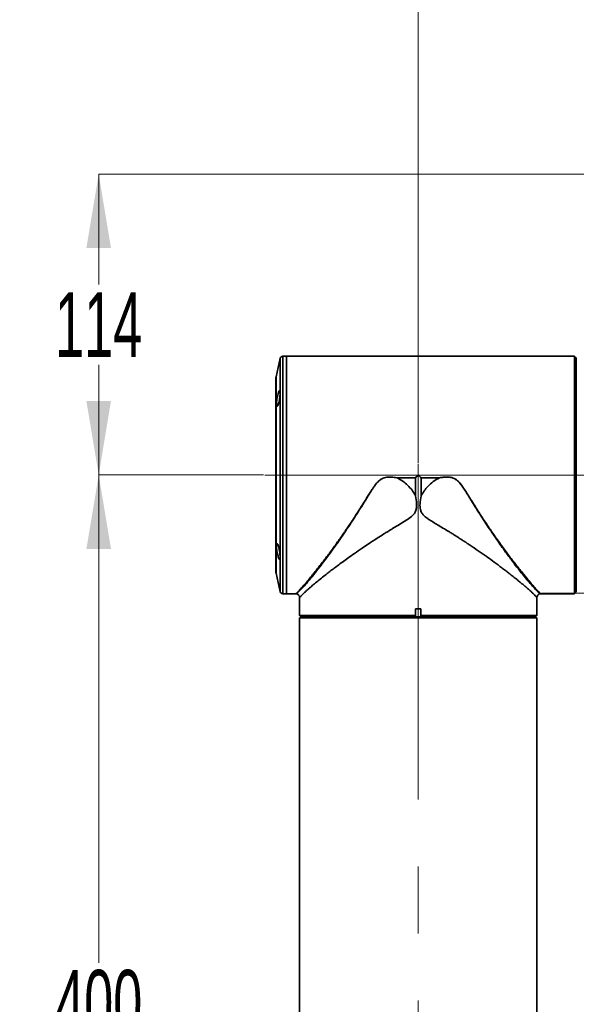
# Model space of a CAD drawing. Header units: millimetres. Extents: x -4 to 420, y 0 to 297.
# Tile 11 of 14: x 172 to 193, y 194 to 232. Entities that reach past the tile are written whole.
import ezdxf

# ---------------------------------------------------------------- set-up
doc = ezdxf.new("R2010")
doc.units = ezdxf.units.MM
doc.linetypes.add('CENTERX2', pattern=[20.32, 12.7, -2.54, 2.54, -2.54])
doc.layers.get('0').update_dxf_attribs({"lineweight": 18})
doc.layers.add('中心线层', color=6, linetype='CENTERX2', lineweight=25)
doc.layers.add('标注层', color=150, linetype='Continuous', lineweight=18)
doc.styles.add('SLDTEXTSTYLE19', font='txt', dxfattribs={"width": 0.605})
doc.dimstyles.new('SLDDIMSTYLE1', dxfattribs={"dimtxt": 3.5, "dimasz": 4, "dimexe": 0, "dimexo": 0.0625, "dimgap": 0.875, "dimtad": 0, "dimtih": 1, "dimtoh": 1, "dimdec": 4, "dimzin": 12, "dimdsep": 46, "dimtxsty": 'SLDTEXTSTYLE19', "dimcen": 0.09, "dimdle": 8, "dimazin": 3, "dimtfac": 1, "dimtdec": 3, "dimtofl": 0, "dimtmove": 0, "dimatfit": 3, "dimfxl": 0, "dimfrac": 2, "dimtolj": 1, "dimarcsym": 0})

# ---------------------------------------------------------------- blocks, each defined once
blk = doc.blocks.new('*X26')
at = {"layer": '标注层', "linetype": 'Continuous'}
for points in [[(187.464, 233.92), (190.264, 233.454), (190.264, 234.387)], [(198.864, 233.92), (196.064, 233.454), (196.064, 234.387)]]:
    blk.add_hatch(color=0, dxfattribs=at).paths.add_polyline_path(points, flags=0)
at = {"layer": '标注层', "color": 0, "linetype": 'Continuous'}
for p, q in [((191.425, 233.92), (187.464, 233.92)), ((187.464, 214.838), (187.464, 233.92)), ((194.903, 233.92), (198.864, 233.92)), ((198.864, 228.852), (198.864, 233.92))]:
    blk.add_line(p, q, dxfattribs=at)
at = {"layer": '标注层', "color": 0, "insert": (193.164, 233.92), "char_height": 2.45, "width": 5.73026, "attachment_point": 5, "style": 'SLDTEXTSTYLE19'}
blk.add_mtext('114', dxfattribs=at)
blk = doc.blocks.new('*X28')
at = {"layer": '标注层', "linetype": 'Continuous'}
for points in [[(175.342, 225.79), (175.809, 222.99), (174.875, 222.99)], [(175.342, 214.39), (175.809, 217.19), (174.875, 217.19)]]:
    blk.add_hatch(color=0, dxfattribs=at).paths.add_polyline_path(points, flags=0)
at = {"layer": '标注层', "color": 0, "linetype": 'Continuous'}
for p, q in [((175.342, 221.614), (175.342, 225.79)), ((198.321, 225.79), (175.342, 225.79)), ((175.342, 218.565), (175.342, 214.39)), ((181.597, 214.39), (175.342, 214.39))]:
    blk.add_line(p, q, dxfattribs=at)
at = {"layer": '标注层', "color": 0, "insert": (175.342, 220.09), "char_height": 2.45, "width": 5.73026, "attachment_point": 5, "style": 'SLDTEXTSTYLE19'}
blk.add_mtext('114', dxfattribs=at)
blk = doc.blocks.new('*X29')
at = {"layer": '标注层', "linetype": 'Continuous'}
for points in [[(175.342, 214.39), (175.809, 211.59), (174.875, 211.59)], [(175.342, 174.39), (175.809, 177.19), (174.875, 177.19)]]:
    blk.add_hatch(color=0, dxfattribs=at).paths.add_polyline_path(points, flags=0)
at = {"layer": '标注层', "color": 0, "linetype": 'Continuous'}
for p, q in [((175.342, 195.907), (175.342, 214.39)), ((181.597, 214.39), (175.342, 214.39)), ((175.342, 192.872), (175.342, 174.39)), ((186.766, 174.39), (175.342, 174.39))]:
    blk.add_line(p, q, dxfattribs=at)
at = {"layer": '标注层', "color": 0, "insert": (175.342, 194.39), "char_height": 2.45, "width": 5.99525, "attachment_point": 5, "style": 'SLDTEXTSTYLE19'}
blk.add_mtext('400', dxfattribs=at)

msp = doc.modelspace()

# ---------------------------------------------------------------- linework, layer by layer
at = {"color": 0, "linetype": 'Continuous', "lineweight": 35}
for p, q in [((182.226692, 218.811675), (182.067777, 218.105383)), ((182.226692, 211.262937), (182.226692, 218.811675)), ((182.464253, 218.889721), (182.324253, 218.889721)), ((182.324253, 218.889721), (182.324253, 209.889729)), ((193.144253, 218.889721), (182.464253, 218.889721)), ((182.464253, 218.889721), (182.464253, 211.207743)), ((182.464253, 218.889721), (182.464253, 209.889729)), ((193.144253, 218.888612), (193.144253, 218.889721)), ((193.144253, 218.888612), (193.384253, 218.888612)), ((193.384253, 209.890838), (193.384253, 218.888612)), ((193.454253, 209.960564), (193.454253, 218.818887)), ((182.065338, 218.083437), (182.065338, 210.696013)), ((182.067777, 218.105383), (182.067777, 211.762352)), ((187.360325, 214.284702), (186.65776, 214.284702)), ((186.657939, 214.286895), (187.361428, 214.286895)), ((186.657939, 214.286895), (186.657939, 214.284702)), ((187.360325, 213.602097), (187.360325, 214.284702)), ((187.567078, 214.286895), (188.270567, 214.286895)), ((188.270746, 214.284702), (187.568181, 214.284702)), ((187.568181, 214.284702), (187.568181, 213.602097)), ((188.270746, 214.286895), (188.270746, 214.284702)), ((182.067777, 211.762352), (182.067777, 210.674067)), ((182.226692, 209.967776), (182.226692, 211.262937)), ((182.464253, 211.207743), (182.464253, 209.889729)), ((182.067777, 210.674067), (182.226692, 209.967776)), ((183.134334, 210.227843), (183.243872, 210.355003)), ((182.324253, 209.889729), (182.464253, 209.889729)), ((182.464253, 209.889729), (182.82182, 209.889729)), ((182.964253, 209.739061), (182.964253, 209.059723)), ((191.964253, 209.059723), (191.964253, 209.739061)), ((192.106686, 209.889729), (193.144253, 209.889729)), ((193.384253, 209.890838), (193.144253, 209.890838)), ((193.144253, 209.889729), (193.144253, 209.890838)), ((182.964253, 209.059723), (183.014253, 209.009726)), ((182.964253, 209.059723), (187.364253, 209.059723)), ((182.964253, 208.979722), (182.964253, 182.369723)), ((182.964253, 208.979722), (191.964253, 208.979722)), ((187.369185, 209.009726), (183.014253, 209.009726)), ((187.364253, 209.319718), (187.564253, 209.319718)), ((187.364253, 209.319718), (187.364253, 209.059723)), ((187.364253, 209.059723), (187.364253, 209.04084)), ((187.364253, 209.04084), (187.369185, 209.009726)), ((187.369185, 209.009726), (187.559322, 209.009726)), ((187.559322, 209.009726), (187.564253, 209.04084)), ((191.914253, 209.009726), (187.559322, 209.009726)), ((187.564253, 209.059723), (187.564253, 209.319718)), ((187.564253, 209.059723), (191.964253, 209.059723)), ((187.564253, 209.059723), (187.564253, 209.04084)), ((191.914253, 209.009726), (191.964253, 209.059723)), ((191.964253, 182.369723), (191.964253, 208.979722))]:
    msp.add_line(p, q, dxfattribs=at)
for centre, start, end in [((182.324253, 218.789724), 90, 167.3196165), ((182.165338, 218.083434), 167.3196165, 180), ((182.165338, 210.696015), 180, 192.6803835), ((182.324253, 209.989724), 192.6803835, 270)]:
    msp.add_arc(centre, 0.1, start, end, dxfattribs=at)
for points, knots in [([(193.384253, 218.888612), (193.390174, 218.882677), (193.39646, 218.876374), (193.40277, 218.870095), (193.403137, 218.869729)], [0, 0, 0, 0, 0.02515061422, 0.02670531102, 0.02670531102, 0.02670531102, 0.02670531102]), ([(193.403137, 218.869729), (193.418705, 218.854194), (193.436229, 218.836706), (193.452442, 218.820677), (193.454253, 218.818887)], [0, 0, 0, 0, 0.06404479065, 0.07209566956, 0.07209566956, 0.07209566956, 0.07209566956]), ([(182.152265, 217.063196), (182.159992, 217.088431), (182.17545, 217.138909), (182.195974, 217.239478), (182.211588, 217.343699), (182.220726, 217.440957), (182.222763, 217.519628), (182.217794, 217.572205), (182.206377, 217.593958), (182.189433, 217.582599), (182.168341, 217.538525), (182.145092, 217.465345), (182.122361, 217.370715), (182.103192, 217.266147), (182.090333, 217.165084), (182.085428, 217.079735), (182.088743, 217.018766), (182.099543, 216.98714), (182.116502, 216.988088), (182.135137, 217.016705), (182.147449, 217.050125), (182.152265, 217.063196)], [0, 0, 0, 0, 0.069473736, 0.138973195, 0.207691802, 0.274913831, 0.340785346, 0.405959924, 0.471295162, 0.537568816, 0.605247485, 0.674299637, 0.744120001, 0.813626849, 0.88174704, 0.948029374, 1.012968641, 1.07774666, 1.143573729, 1.211116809, 1.254501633, 1.254501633, 1.254501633, 1.254501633]), ([(183.100157, 210.142417), (183.157457, 210.207219), (183.272554, 210.337386), (183.487192, 210.599456), (183.765761, 210.952771), (184.118252, 211.42175), (184.541606, 212.016643), (184.978437, 212.666184), (185.343534, 213.245136), (185.636055, 213.720891), (185.825522, 214.019967), (186.001204, 214.200224), (186.127078, 214.27011), (186.26585, 214.309746), (186.447106, 214.314009), (186.588752, 214.293542), (186.659498, 214.283319)], [0, 0, 0, 0, 0.466349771, 0.936754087, 1.409801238, 2.119316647, 2.827397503, 3.536904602, 4.245294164, 4.60100182, 4.95690205, 5.135230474, 5.224869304, 5.31510422, 5.494929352, 5.674369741, 5.674369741, 5.674369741, 5.674369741]), ([(183.244932, 210.356243), (183.273161, 210.389547), (183.330789, 210.457535), (183.426412, 210.572632), (183.530822, 210.700512), (183.644625, 210.842547), (183.767661, 210.998942), (183.882412, 211.147484), (183.987412, 211.285176), (184.081577, 211.410083), (184.183152, 211.546779), (184.292155, 211.695782), (184.408583, 211.857588), (184.532439, 212.032622), (184.648853, 212.199894), (184.764844, 212.368802), (184.887384, 212.550175), (185.026796, 212.760786), (185.163849, 212.971699), (185.288357, 213.166988), (185.403006, 213.349225), (185.512051, 213.525582), (185.613125, 213.688029), (185.716594, 213.848793), (185.820056, 213.998589), (185.939725, 214.144199), (186.056056, 214.238092), (186.172511, 214.285873), (186.291546, 214.311405), (186.455927, 214.314564), (186.585833, 214.296771), (186.657939, 214.286895)], [0, 0, 0, 0, 0.203848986, 0.416156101, 0.637050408, 0.866640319, 1.105019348, 1.352279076, 1.510155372, 1.678534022, 1.857439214, 2.046877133, 2.246855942, 2.457382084, 2.678469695, 2.834996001, 3.039392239, 3.291662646, 3.531533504, 3.723006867, 3.914343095, 4.105531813, 4.271907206, 4.417974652, 4.606863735, 4.747194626, 4.909103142, 4.989170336, 5.073006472, 5.224854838, 5.414285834, 5.414285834, 5.414285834, 5.414285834]), ([(186.65776, 214.284702), (186.657816, 214.284582), (186.657941, 214.284312), (186.658527, 214.283797), (186.65908, 214.283488), (186.65949, 214.283259)], [0, 0, 0, 0, 0.0003935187, 0.000886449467, 0.00229708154, 0.00229708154, 0.00229708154, 0.00229708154]), ([(186.65949, 214.283259), (186.732192, 214.243036), (186.877411, 214.162691), (187.067338, 214.000976), (187.234155, 213.815942), (187.31827, 213.673377), (187.360326, 213.602097)], [0, 0, 0, 0, 0.2488352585, 0.4970354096, 0.7449147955, 0.9927690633, 0.9927690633, 0.9927690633, 0.9927690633]), ([(187.360325, 214.284702), (187.360393, 214.285112), (187.360515, 214.285848), (187.360989, 214.286417), (187.361198, 214.286669)], [0, 0, 0, 0, 0.00122394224, 0.002191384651, 0.002191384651, 0.002191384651, 0.002191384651]), ([(187.361198, 214.286669), (187.361241, 214.286713), (187.361315, 214.286791), (187.361394, 214.286864), (187.361428, 214.286895)], [0, 0, 0, 0, 0.0001836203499, 0.0003227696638, 0.0003227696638, 0.0003227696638, 0.0003227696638]), ([(187.361428, 214.286895), (187.38066, 214.306127), (187.414935, 214.340401), (187.44921, 214.374681), (187.464253, 214.389725)], [0, 0, 0, 0, 0.0815982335, 0.1454200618, 0.1454200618, 0.1454200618, 0.1454200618]), ([(187.464253, 214.389725), (187.483409, 214.370568), (187.517686, 214.336289), (187.551959, 214.302015), (187.567078, 214.286895)], [0, 0, 0, 0, 0.0812713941, 0.1454200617, 0.1454200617, 0.1454200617, 0.1454200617]), ([(187.567078, 214.286895), (187.567122, 214.286856), (187.567202, 214.286785), (187.567275, 214.286705), (187.567308, 214.286669)], [0, 0, 0, 0, 0.0001755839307, 0.0003231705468, 0.0003231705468, 0.0003231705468, 0.0003231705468]), ([(187.567308, 214.286669), (187.567572, 214.286343), (187.568043, 214.285763), (187.568139, 214.285026), (187.568181, 214.284702)], [0, 0, 0, 0, 0.001229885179, 0.002194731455, 0.002194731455, 0.002194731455, 0.002194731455]), ([(188.269016, 214.283271), (188.18826, 214.237828), (188.02695, 214.147055), (187.775434, 213.927175), (187.646863, 213.725505), (187.568187, 213.602097)], [0, 0, 0, 0, 0.2778725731, 0.5550511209, 0.9921134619, 0.9921134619, 0.9921134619, 0.9921134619]), ([(192.092702, 209.889598), (192.084888, 209.894521), (192.069031, 209.904511), (191.970829, 209.991337), (191.838295, 210.128839), (191.673291, 210.317887), (191.480658, 210.550806), (191.264067, 210.823346), (191.029012, 211.13026), (190.752495, 211.503448), (190.434119, 211.950436), (190.077009, 212.476023), (189.745828, 212.98686), (189.446447, 213.469591), (189.232907, 213.822188), (189.05391, 214.069722), (188.930895, 214.197303), (188.795539, 214.274827), (188.665429, 214.306382), (188.488131, 214.314473), (188.356633, 214.295777), (188.269007, 214.283319)], [0, 0, 0, 0, 0.366374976, 0.74348322, 1.119459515, 1.492711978, 1.868607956, 2.247185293, 2.625984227, 3.00489955, 3.508767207, 4.013270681, 4.517732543, 4.896334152, 5.275844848, 5.418612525, 5.561343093, 5.656950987, 5.753154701, 5.849127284, 6.040819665, 6.040819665, 6.040819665, 6.040819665]), ([(188.270567, 214.286895), (188.323543, 214.294472), (188.422083, 214.308567), (188.560793, 214.31367), (188.679928, 214.304336), (188.783088, 214.277244), (188.862261, 214.238619), (188.924094, 214.194962), (188.97438, 214.151261), (189.043518, 214.079681), (189.134329, 213.96239), (189.238868, 213.807617), (189.356684, 213.6212), (189.485054, 213.41501), (189.623188, 213.194251), (189.752983, 212.990418), (189.874452, 212.802623), (189.997699, 212.615712), (190.122306, 212.4298), (190.238663, 212.259283), (190.364658, 212.077529), (190.502313, 211.882053), (190.653443, 211.671835), (190.793525, 211.481031), (190.922572, 211.308826), (191.040575, 211.15427), (191.205355, 210.941663), (191.404305, 210.690898), (191.622465, 210.426569), (191.738452, 210.292312), (191.794158, 210.227831)], [0, 0, 0, 0, 0.136424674, 0.253765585, 0.353361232, 0.44014354, 0.524225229, 0.576481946, 0.632902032, 0.693990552, 0.830261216, 1.011160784, 1.17227556, 1.397134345, 1.638874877, 1.850904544, 2.033221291, 2.233670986, 2.452979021, 2.64355808, 2.805391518, 3.074589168, 3.328975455, 3.568570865, 3.793385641, 4.00345728, 4.198816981, 4.696353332, 5.157660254, 5.583966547, 5.583966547, 5.583966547, 5.583966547]), ([(187.360325, 213.602097), (187.376874, 213.501504), (187.397926, 213.373539), (187.399145, 213.219253), (187.393905, 213.144902), (187.37898, 213.056295), (187.346314, 212.974172), (187.29693, 212.90132), (187.212925, 212.807895), (187.061371, 212.702321), (186.853661, 212.574658), (186.682818, 212.473734), (186.551275, 212.395978), (186.460386, 212.341492), (186.365192, 212.283763), (186.262933, 212.220999), (186.105971, 212.123495), (185.869184, 211.973372), (185.593863, 211.793489), (185.309022, 211.601728), (185.05245, 211.424908), (184.804266, 211.249213), (184.589966, 211.093813), (184.40149, 210.954606), (184.232029, 210.827045), (184.07762, 210.708636), (183.912027, 210.579357), (183.740344, 210.442594), (183.569297, 210.302583), (183.429794, 210.185083), (183.316769, 210.087317), (183.225567, 210.00612), (183.148548, 209.935053), (183.058276, 209.847787), (182.987625, 209.771611), (182.958359, 209.730387), (182.964396, 209.73896), (182.964467, 209.739061)], [0, 0, 0, 0, 0.221509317, 0.281781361, 0.335702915, 0.383703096, 0.47721976, 0.525144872, 0.574994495, 0.750177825, 0.924236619, 1.109585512, 1.186153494, 1.261905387, 1.344429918, 1.433731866, 1.529812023, 1.759009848, 2.068514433, 2.288170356, 2.568987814, 2.821875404, 3.046850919, 3.251443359, 3.446970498, 3.633469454, 3.810986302, 4.077034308, 4.331416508, 4.574382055, 4.770335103, 4.961801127, 5.148985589, 5.332100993, 5.741842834, 6.099552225, 6.103800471, 6.103800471, 6.103800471, 6.103800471]), ([(191.96404, 209.739061), (191.964111, 209.738959), (191.967077, 209.734737), (191.958171, 209.747439), (191.93904, 209.771052), (191.900607, 209.814799), (191.841511, 209.876009), (191.757027, 209.956888), (191.644734, 210.058559), (191.522528, 210.164737), (191.397928, 210.270037), (191.276696, 210.370316), (191.141479, 210.479864), (191.008305, 210.585615), (190.880466, 210.685585), (190.760498, 210.77808), (190.631044, 210.876437), (190.491803, 210.980677), (190.3172, 211.109384), (190.094568, 211.270661), (189.814494, 211.4679), (189.571216, 211.634533), (189.384103, 211.75951), (189.264574, 211.838374), (189.143492, 211.917301), (189.021016, 211.996385), (188.897153, 212.075464), (188.772573, 212.154723), (188.625252, 212.246109), (188.449148, 212.352719), (188.254862, 212.469106), (188.063845, 212.58089), (187.916105, 212.672147), (187.805326, 212.74623), (187.735343, 212.799124), (187.661421, 212.863951), (187.604253, 212.935924), (187.565657, 213.015112), (187.530549, 213.127473), (187.523945, 213.328157), (187.551977, 213.501752), (187.568181, 213.602097)], [0, 0, 0, 0, 0.004248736, 0.17702159, 0.362199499, 0.56043287, 0.772252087, 1.017214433, 1.269564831, 1.529806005, 1.710942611, 1.898482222, 2.092537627, 2.293206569, 2.434472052, 2.581490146, 2.73428653, 2.892886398, 3.05729909, 3.31108597, 3.599917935, 3.906785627, 4.017936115, 4.129126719, 4.240348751, 4.351615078, 4.462912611, 4.574250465, 4.684738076, 4.851682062, 5.032635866, 5.185217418, 5.33801968, 5.412526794, 5.476166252, 5.529221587, 5.626739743, 5.673646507, 5.720523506, 5.88223084, 6.103755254, 6.103755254, 6.103755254, 6.103755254]), ([(182.221753, 211.278458), (182.22108, 211.304204), (182.219734, 211.355685), (182.209196, 211.453636), (182.193405, 211.554132), (182.173011, 211.649037), (182.150024, 211.727188), (182.126932, 211.778792), (182.106767, 211.796615), (182.092404, 211.778407), (182.085765, 211.72757), (182.087393, 211.651513), (182.096717, 211.558998), (182.112522, 211.458978), (182.133105, 211.361108), (182.156212, 211.276183), (182.179097, 211.215098), (182.199014, 211.186195), (182.213543, 211.193541), (182.220788, 211.228704), (182.221488, 211.264812), (182.221753, 211.278458)], [0, 0, 0, 0, 0.065444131, 0.130862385, 0.196875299, 0.264239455, 0.333031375, 0.402757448, 0.472420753, 0.540894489, 0.607544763, 0.672671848, 0.737365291, 0.802888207, 0.870050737, 0.938878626, 1.008650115, 1.078250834, 1.146726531, 1.213684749, 1.254362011, 1.254362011, 1.254362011, 1.254362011]), ([(182.82182, 209.889729), (182.823966, 209.891593), (182.828333, 209.895385), (182.859512, 209.926068), (182.913661, 209.98274), (183.00056, 210.075957), (183.088981, 210.17633), (183.134349, 210.227831)], [0, 0, 0, 0, 0.0756676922, 0.1539332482, 0.2319059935, 0.3432386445, 0.460557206, 0.460557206, 0.460557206, 0.460557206]), ([(183.100157, 210.142417), (183.064216, 210.10368), (182.992253, 210.026118), (182.910057, 209.948574), (182.84959, 209.898021), (182.839788, 209.891955), (182.8349, 209.888931)], [0, 0, 0, 0, 0.091855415, 0.1839167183, 0.2759726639, 0.3675356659, 0.3675356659, 0.3675356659, 0.3675356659]), ([(183.134331, 210.227831), (183.128755, 210.213909), (183.120282, 210.192751), (183.109587, 210.165832), (183.103959, 210.15211), (183.101142, 210.144688), (183.100407, 210.143104), (183.10023, 210.142532), (183.100175, 210.14249), (183.100164, 210.142424), (183.100159, 210.142432), (183.100158, 210.142422), (183.100157, 210.142417)], [0, 0, 0, 0, 0.04520396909, 0.0686989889, 0.08612734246, 0.0905076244, 0.09161445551, 0.09189728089, 0.09196969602, 0.09199057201, 0.09199589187, 0.09200146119, 0.09200146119, 0.09200146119, 0.09200146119]), ([(183.243872, 210.355003), (183.24407, 210.355233), (183.244424, 210.355644), (183.244777, 210.35606), (183.244932, 210.356243)], [0, 0, 0, 0, 0.000912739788, 0.001631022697, 0.001631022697, 0.001631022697, 0.001631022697]), ([(191.794158, 210.227831), (191.825188, 210.192475), (191.886174, 210.122988), (191.960856, 210.0408), (192.032624, 209.963744), (192.09197, 209.902745), (192.101798, 209.894053), (192.106686, 209.889729)], [0, 0, 0, 0, 0.0788772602, 0.1550221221, 0.2285904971, 0.3451658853, 0.4605583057, 0.4605583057, 0.4605583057, 0.4605583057]), ([(182.833427, 209.889026), (182.851367, 209.884696), (182.886881, 209.876124), (182.92922, 209.840194), (182.958868, 209.792847), (182.962492, 209.756036), (182.964337, 209.737297)], [0, 0, 0, 0, 0.0548326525, 0.1085411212, 0.1625048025, 0.2184574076, 0.2184574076, 0.2184574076, 0.2184574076]), ([(191.964172, 209.737344), (191.966023, 209.756092), (191.96966, 209.792922), (191.999344, 209.840281), (192.041743, 209.876188), (192.077281, 209.884733), (192.095236, 209.88905)], [0, 0, 0, 0, 0.0559802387, 0.1099744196, 0.163703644, 0.2185700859, 0.2185700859, 0.2185700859, 0.2185700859]), ([(192.09372, 209.888847), (192.095874, 209.889102), (192.100181, 209.88961), (192.104518, 209.88969), (192.106686, 209.889729)], [0, 0, 0, 0, 0.00650222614, 0.01300433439, 0.01300433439, 0.01300433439, 0.01300433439]), ([(193.403137, 209.909721), (193.40277, 209.909355), (193.39646, 209.903076), (193.390174, 209.896774), (193.384253, 209.890838)], [0, 0, 0, 0, 0.00155469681, 0.02670531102, 0.02670531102, 0.02670531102, 0.02670531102]), ([(193.454253, 209.960564), (193.442793, 209.949213), (193.42606, 209.932637), (193.408631, 209.915213), (193.403137, 209.909721)], [0, 0, 0, 0, 0.04937256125, 0.07209569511, 0.07209569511, 0.07209569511, 0.07209569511])]:
    msp.add_open_spline(points, degree=3, knots=knots, dxfattribs=at)
at = {"layer": '中心线层', "color": 0, "linetype": 'CENTERX2', "lineweight": 18}
for p, q in [((187.464253, 214.794732), (187.464253, 173.915305)), ((181.641036, 214.389724), (199.247162, 214.389724)), ((192.144253, 209.909724), (194.454253, 209.909724))]:
    msp.add_line(p, q, dxfattribs=at)

# ---------------------------------------------------------------- dimensions: what is measured, and where the dimension line sits
at = {"layer": '标注层', "color": 0}
dim = msp.add_linear_dim(base=(187.464253, 233.920314), p1=(198.864253, 228.808304), p2=(187.464253, 214.794732), dimstyle='SLDDIMSTYLE1', override={"dimscale": 0.7, "dimlfac": 10, "dimsah": 1, "dimtzin": 12}, dxfattribs=at)
dim.commit()
dim.dimension.update_dxf_attribs({"geometry": '*X26', "text_midpoint": (193.164253, 233.920314)})
for base, p1, p2, picture, middle in [((175.342093, 214.389724), (198.36494, 225.789724), (181.641036, 214.389724), '*X28', (175.342093, 220.089724)), ((175.342093, 174.389724), (181.641036, 214.389724), (186.80932, 174.389724), '*X29', (175.342093, 194.389724))]:
    dim = msp.add_linear_dim(base=base, p1=p1, p2=p2, angle=270, dimstyle='SLDDIMSTYLE1', override={"dimscale": 0.7, "dimlfac": 10, "dimsah": 1, "dimtzin": 12}, dxfattribs=at)
    dim.commit()
    dim.dimension.update_dxf_attribs({"geometry": picture, "text_midpoint": middle})

doc.saveas('drawing.dxf')
